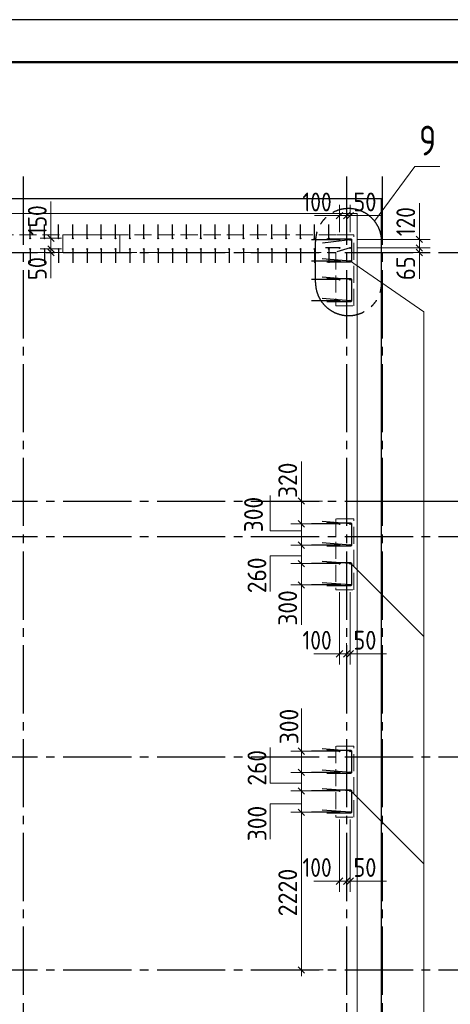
# Model space of a CAD drawing. Header units: millimetres. Extents: x 0 to 50400, y 0 to 35640.
# Tile 12 of 13: x 35468 to 41523, y 21778 to 35640. Entities that reach past the tile are written whole.
import ezdxf

# ---------------------------------------------------------------- set-up
doc = ezdxf.new("R2010")
doc.units = ezdxf.units.MM
doc.linetypes.add('______2', pattern=[324, 240, -84])
doc.linetypes.add('______5', pattern=[1320, 960, -120, 120, -120])
for name, color, linetype, lineweight in [('Standard', 7, 'Continuous', 25), ('Выпуски арматуры Г-обр.', 52, 'Continuous', 25), ('Выпуски арматуры П-обр. равн.', 52, 'Continuous', 25), ('ЖБ Пилон', 7, 'Continuous', 35), ('ЖБ Плита Фундамента верхний уровень', 7, 'Continuous', 35), ('ЖБ Стена верхний уровень', 7, 'Continuous', 35), ('Позиционная метка номер позиции', 7, 'Continuous', 13), ('Размерная линия_ общее', 7, 'Continuous', 13)]:
    doc.layers.add(name, color=color, linetype=linetype, lineweight=lineweight)
doc.layers.add('Оси', color=7, linetype='______5', lineweight=13, true_color=0x656565)
doc.styles.add('ISOCPEUR', font='txt')

msp = doc.modelspace()

# ---------------------------------------------------------------- linework, layer by layer
at = {"layer": 'Standard', "color": 7, "linetype": 'Continuous', "lineweight": 13, "transparency": 33554687}
for q in [(40458, 32804), (41378, 33571)]:
    msp.add_line((41026, 33571), q, dxfattribs=at)
at = {"layer": 'Standard', "color": 7, "linetype": '______5', "lineweight": -3, "transparency": 33554687}
for p, q in [((39627, 31939), (39627, 32516)), ((40558, 31939), (40558, 32516))]:
    msp.add_line(p, q, dxfattribs=at)
at = {"layer": 'Standard', "color": 7, "linetype": 'Continuous', "lineweight": 25, "transparency": 33554687}
msp.add_lwpolyline([(0, 0), (50400, 0), (50400, 35640), (0, 35640), (0, 0)], close=True, dxfattribs=at)
at = {"layer": 'Standard', "color": 7, "linetype": 'Continuous', "lineweight": 50, "transparency": 33554687}
msp.add_lwpolyline([(2400, 35040), (49800, 35040), (49800, 600), (2400, 600), (2400, 35040)], close=True, dxfattribs=at)
at = {"layer": 'Standard', "color": 254, "linetype": 'Continuous', "lineweight": -3, "true_color": 0xc4c4ff, "transparency": 33554687}
msp.add_lwpolyline([(7826, 10212), (40555, 10212), (40555, 33117), (7826, 33117), (7826, 10212)], dxfattribs=at)
at = {"layer": 'Standard', "color": 7, "linetype": '______5', "lineweight": -3, "transparency": 33554687}
for centre, start, end in [((40093, 32516), 0, 180), ((40093, 31939), 180, 0)]:
    msp.add_arc(centre, 465, start, end, dxfattribs=at)
at = {"layer": 'Выпуски арматуры Г-обр.', "color": 253, "linetype": 'Continuous', "lineweight": 25, "true_color": 0xa0a0a0, "transparency": 33554687}
for p, q in [((35615, 32562), (35615, 32757)), ((35815, 32562), (35815, 32757)), ((36015, 32562), (36015, 32757)), ((36215, 32562), (36215, 32757)), ((36415, 32562), (36415, 32757)), ((36615, 32562), (36615, 32757)), ((36815, 32562), (36815, 32757)), ((37015, 32562), (37015, 32757)), ((37215, 32562), (37215, 32757)), ((37415, 32562), (37415, 32757)), ((37615, 32562), (37615, 32757)), ((37815, 32562), (37815, 32757)), ((38015, 32562), (38015, 32757)), ((38215, 32562), (38215, 32757)), ((38415, 32562), (38415, 32757)), ((38615, 32562), (38615, 32757)), ((38815, 32562), (38815, 32757)), ((39015, 32562), (39015, 32757)), ((39215, 32562), (39215, 32757)), ((39415, 32562), (39415, 32757)), ((39615, 32562), (39615, 32757)), ((39815, 32562), (39815, 32757)), ((39965, 32542), (39571, 32542)), ((40115, 32542), (39724, 32492)), ((35615, 32412), (35615, 32217)), ((35815, 32412), (35815, 32217)), ((36015, 32412), (36015, 32217)), ((36215, 32412), (36215, 32217)), ((36415, 32412), (36415, 32217)), ((36615, 32412), (36615, 32217)), ((36815, 32412), (36815, 32217)), ((37015, 32412), (37015, 32217)), ((37215, 32412), (37215, 32217)), ((37415, 32412), (37415, 32217)), ((37615, 32412), (37615, 32217)), ((37815, 32412), (37815, 32217)), ((38015, 32412), (38015, 32217)), ((38215, 32412), (38215, 32217)), ((38415, 32412), (38415, 32217)), ((38615, 32412), (38615, 32217)), ((38815, 32412), (38815, 32217)), ((39015, 32412), (39015, 32217)), ((39215, 32412), (39215, 32217)), ((39415, 32412), (39415, 32217)), ((39615, 32412), (39615, 32217)), ((39965, 32427), (39770, 32427)), ((39815, 32412), (39815, 32217)), ((40115, 32427), (39929, 32370)), ((39965, 32242), (39571, 32242)), ((40115, 32242), (39722, 32273)), ((39965, 31982), (39571, 31982)), ((40115, 31982), (39722, 32013)), ((39965, 31682), (39571, 31682)), ((40115, 31682), (39722, 31713)), ((40115, 28542), (39722, 28573)), ((39965, 28542), (39571, 28542)), ((39965, 28242), (39571, 28242)), ((40115, 28242), (39722, 28273)), ((40115, 27982), (39722, 28013)), ((39965, 27982), (39571, 27982)), ((39965, 27682), (39571, 27682)), ((40115, 27682), (39722, 27713)), ((40115, 25342), (39722, 25373)), ((39965, 25342), (39571, 25342)), ((39965, 25042), (39571, 25042)), ((40115, 25042), (39722, 25073)), ((39965, 24782), (39571, 24782)), ((40115, 24782), (39722, 24813)), ((39965, 24482), (39571, 24482)), ((40115, 24482), (39722, 24513))]:
    msp.add_line(p, q, dxfattribs=at)
at = {"layer": 'Выпуски арматуры Г-обр.', "color": 7, "linetype": 'Continuous', "lineweight": 25, "transparency": 33554687}
for centre, radius in [((35615, 32562), 6), ((35815, 32562), 6), ((36015, 32562), 6), ((36215, 32562), 6), ((36415, 32562), 6), ((36615, 32562), 6), ((36815, 32562), 6), ((37015, 32562), 6), ((37215, 32562), 6), ((37415, 32562), 6), ((37615, 32562), 6), ((37815, 32562), 6), ((38015, 32562), 6), ((38215, 32562), 6), ((38415, 32562), 6), ((38615, 32562), 6), ((38815, 32562), 6), ((39015, 32562), 6), ((39215, 32562), 6), ((39415, 32562), 6), ((39615, 32562), 6), ((39815, 32562), 6), ((39965, 32542), 8), ((40115, 32542), 8), ((35615, 32412), 6), ((35815, 32412), 6), ((36015, 32412), 6), ((36215, 32412), 6), ((36415, 32412), 6), ((36615, 32412), 6), ((36815, 32412), 6), ((37015, 32412), 6), ((37215, 32412), 6), ((37415, 32412), 6), ((37615, 32412), 6), ((37815, 32412), 6), ((38015, 32412), 6), ((38215, 32412), 6), ((38415, 32412), 6), ((38615, 32412), 6), ((38815, 32412), 6), ((39015, 32412), 6), ((39215, 32412), 6), ((39415, 32412), 6), ((39615, 32412), 6), ((39815, 32412), 6), ((39965, 32427), 6), ((40115, 32427), 6), ((39965, 32242), 8), ((40115, 32242), 8), ((39965, 31982), 8), ((40115, 31982), 8), ((39965, 31682), 8), ((40115, 31682), 8), ((39965, 28542), 8), ((40115, 28542), 8), ((39965, 28242), 8), ((40115, 28242), 8), ((39965, 27982), 8), ((40115, 27982), 8), ((39965, 27682), 8), ((40115, 27682), 8), ((39965, 25342), 8), ((40115, 25342), 8), ((39965, 25042), 8), ((40115, 25042), 8), ((39965, 24782), 8), ((40115, 24782), 8), ((39965, 24482), 8), ((40115, 24482), 8)]:
    msp.add_circle(centre, radius, dxfattribs=at)
at = {"layer": 'Выпуски арматуры П-обр. равн.', "color": 253, "linetype": 'Continuous', "lineweight": 25, "true_color": 0xa0a0a0, "transparency": 33554687}
for points in [[(39786, 32556), (40117, 32556), (40121, 32556), (40124, 32555), (40128, 32553), (40130, 32551), (40133, 32548), (40134, 32545), (40136, 32541), (40136, 32538), (40136, 32247), (40136, 32244), (40134, 32240), (40133, 32237), (40130, 32234), (40128, 32232), (40124, 32230), (40121, 32229), (40117, 32228), (39786, 32228)], [(39786, 31996), (40117, 31996), (40121, 31996), (40124, 31995), (40128, 31993), (40130, 31991), (40133, 31988), (40134, 31985), (40136, 31981), (40136, 31978), (40136, 31687), (40136, 31684), (40134, 31680), (40133, 31677), (40130, 31674), (40128, 31672), (40124, 31670), (40121, 31669), (40117, 31668), (39786, 31668)], [(39786, 28556), (40117, 28556), (40121, 28556), (40124, 28555), (40128, 28553), (40130, 28551), (40133, 28548), (40134, 28545), (40136, 28541), (40136, 28538), (40136, 28247), (40136, 28244), (40134, 28240), (40133, 28237), (40130, 28234), (40128, 28232), (40124, 28230), (40121, 28229), (40117, 28228), (39786, 28228)], [(39786, 27996), (40117, 27996), (40121, 27996), (40124, 27995), (40128, 27993), (40130, 27991), (40133, 27988), (40134, 27985), (40136, 27981), (40136, 27978), (40136, 27687), (40136, 27684), (40134, 27680), (40133, 27677), (40130, 27674), (40128, 27672), (40124, 27670), (40121, 27669), (40117, 27668), (39786, 27668)], [(39786, 25356), (40117, 25356), (40121, 25356), (40124, 25355), (40128, 25353), (40130, 25351), (40133, 25348), (40134, 25345), (40136, 25341), (40136, 25338), (40136, 25047), (40136, 25044), (40134, 25040), (40133, 25037), (40130, 25034), (40128, 25032), (40124, 25030), (40121, 25029), (40117, 25028), (39786, 25028)], [(39786, 24796), (40117, 24796), (40121, 24796), (40124, 24795), (40128, 24793), (40130, 24791), (40133, 24788), (40134, 24785), (40136, 24781), (40136, 24778), (40136, 24487), (40136, 24484), (40134, 24480), (40133, 24477), (40130, 24474), (40128, 24472), (40124, 24470), (40121, 24469), (40117, 24468), (39786, 24468)]]:
    msp.add_lwpolyline(points, dxfattribs=at)
at = {"layer": 'ЖБ Пилон', "color": 250, "linetype": '______2', "lineweight": 13, "true_color": 0x3b3b3b, "transparency": 33554687}
for p, q in [((40165, 28612), (39915, 28612)), ((39915, 28612), (39915, 27612)), ((40165, 27612), (40165, 28612)), ((39915, 27612), (40165, 27612)), ((40165, 25412), (39915, 25412)), ((39915, 25412), (39915, 24412)), ((40165, 24412), (40165, 25412)), ((39915, 24412), (40165, 24412))]:
    msp.add_line(p, q, dxfattribs=at)
at = {"layer": 'ЖБ Плита Фундамента верхний уровень', "color": 8, "linetype": 'Continuous', "lineweight": 18, "transparency": 33554687}
for p, q in [((40215, 32912), (8715, 32912)), ((40215, 10012), (40215, 32912))]:
    msp.add_line(p, q, dxfattribs=at)
at = {"layer": 'ЖБ Стена верхний уровень', "color": 250, "linetype": '______2', "lineweight": 13, "true_color": 0x3b3b3b, "transparency": 33554687}
for p, q in [((39915, 32612), (29878, 32612)), ((36875, 32612), (36075, 32612)), ((36075, 32612), (36075, 32362)), ((36875, 32362), (36875, 32612)), ((40165, 32612), (39915, 32612)), ((40165, 31612), (40165, 32612)), ((27878, 32362), (36075, 32362)), ((36875, 32362), (39915, 32362)), ((39915, 32362), (39915, 31612)), ((39915, 31612), (40165, 31612))]:
    msp.add_line(p, q, dxfattribs=at)
at = {"layer": 'Оси', "color": 8, "linetype": '______5', "lineweight": -3, "transparency": 33554687}
for p, q in [((35515, 33432), (35515, 8317)), ((40065, 33432), (40065, 8317)), ((40565, 33432), (40565, 8317)), ((8359, 32362), (42964, 32362)), ((8359, 28862), (42964, 28862)), ((8359, 28362), (42964, 28362)), ((8359, 25262), (42964, 25262)), ((8359, 22262), (42964, 22262))]:
    msp.add_line(p, q, dxfattribs=at)
at = {"layer": 'Оси', "color": 7, "linetype": 'Continuous', "lineweight": 25, "transparency": 33554687}
msp.add_lwpolyline([(40928, 28862), (42928, 28862), (43163, 29097)], dxfattribs=at)
at = {"layer": 'Позиционная метка номер позиции', "color": 7, "linetype": 'Continuous', "lineweight": 13, "transparency": 33554687}
for p, q in [((35907, 32612), (35907, 33082)), ((41089, 32547), (41089, 33057)), ((39965, 32882), (39615, 32882)), ((40115, 32882), (40565, 32882)), ((35907, 32362), (35907, 32002)), ((41089, 32362), (41089, 31992)), ((39429, 28862), (39429, 29422)), ((38989, 28442), (38989, 28942)), ((39429, 28442), (38989, 28442)), ((39429, 28092), (38989, 28092)), ((38989, 27592), (38989, 28092)), ((39429, 27682), (39429, 27122)), ((39965, 26712), (39605, 26712)), ((40115, 26712), (40625, 26712)), ((39429, 25342), (39429, 25942)), ((38989, 24892), (38989, 25392)), ((39429, 24892), (38989, 24892)), ((39429, 24602), (38989, 24602)), ((38989, 24102), (38989, 24602)), ((39965, 23512), (39605, 23512)), ((40115, 23512), (40625, 23512))]:
    msp.add_line(p, q, dxfattribs=at)
for points in [[(41150, 26955), (41150, 31525), (40107, 32248)], [(40123, 27982), (41150, 26955), (41150, 23069)], [(40123, 24782), (41150, 23755), (41150, 19505)]]:
    msp.add_lwpolyline(points, dxfattribs=at)
at = {"layer": 'Размерная линия_ общее', "color": 7, "linetype": 'Continuous', "lineweight": 13, "transparency": 33554687}
for p, q in [((39965, 32882), (39965, 33032)), ((40065, 32882), (40065, 33032)), ((40115, 32882), (40115, 33032)), ((39965, 32882), (39875, 32882)), ((39965, 32882), (39965, 32732)), ((39965, 32882), (39965, 32647)), ((40065, 32882), (39965, 32882)), ((40065, 32882), (40065, 32732)), ((40065, 32882), (40065, 32882)), ((40115, 32882), (40065, 32882)), ((40115, 32882), (40115, 32732)), ((40115, 32882), (40115, 32647)), ((40115, 32882), (40205, 32882)), ((35907, 32562), (35907, 32652)), ((41089, 32547), (41089, 32637)), ((35907, 32562), (35757, 32562)), ((35907, 32562), (36057, 32562)), ((35907, 32412), (35907, 32562)), ((41089, 32547), (40939, 32547)), ((41089, 32547), (41239, 32547)), ((41089, 32427), (41089, 32547)), ((35907, 32412), (35757, 32412)), ((35907, 32362), (35757, 32362)), ((35907, 32412), (36057, 32412)), ((35907, 32362), (35907, 32412)), ((35907, 32362), (36057, 32362)), ((35907, 32362), (35907, 32272)), ((41089, 32427), (40939, 32427)), ((41089, 32362), (40939, 32362)), ((41089, 32427), (41239, 32427)), ((41089, 32362), (41089, 32427)), ((41089, 32362), (41239, 32362)), ((41089, 32362), (41089, 32272)), ((39429, 28862), (39279, 28862)), ((39429, 28862), (39429, 28952)), ((39429, 28862), (39579, 28862)), ((39429, 28862), (39728, 28862)), ((39429, 28542), (39429, 28862)), ((39429, 28542), (39279, 28542)), ((39429, 28542), (39579, 28542)), ((39429, 28542), (39865, 28542)), ((39429, 28242), (39429, 28542)), ((39429, 28242), (39279, 28242)), ((39429, 28242), (39579, 28242)), ((39429, 28242), (39865, 28242)), ((39429, 27982), (39429, 28242)), ((39429, 27982), (39279, 27982)), ((39429, 27982), (39579, 27982)), ((39429, 27982), (39865, 27982)), ((39429, 27682), (39429, 27982)), ((39429, 27682), (39279, 27682)), ((39429, 27682), (39579, 27682)), ((39429, 27682), (39865, 27682)), ((39429, 27682), (39429, 27592)), ((39965, 26712), (39965, 26862)), ((40065, 26712), (40065, 26862)), ((40115, 26712), (40115, 26862)), ((39965, 26712), (39875, 26712)), ((39965, 26712), (39965, 26562)), ((39965, 26712), (40065, 26712)), ((40065, 26712), (40065, 26562)), ((40065, 26712), (40065, 26712)), ((40065, 26712), (40115, 26712)), ((40115, 26712), (40115, 26562)), ((40115, 26712), (40205, 26712)), ((39429, 25342), (39429, 25432)), ((39429, 25342), (39279, 25342)), ((39429, 25342), (39579, 25342)), ((39429, 25342), (39865, 25342)), ((39429, 25042), (39429, 25342)), ((39429, 25042), (39279, 25042)), ((39429, 25042), (39579, 25042)), ((39429, 25042), (39865, 25042)), ((39429, 24782), (39429, 25042)), ((39429, 24782), (39279, 24782)), ((39429, 24782), (39579, 24782)), ((39429, 24782), (39865, 24782)), ((39429, 24482), (39429, 24782)), ((39429, 24482), (39279, 24482)), ((39429, 24482), (39579, 24482)), ((39429, 24482), (39865, 24482)), ((39965, 23512), (39965, 23662)), ((40065, 23512), (40065, 23662)), ((40115, 23512), (40115, 23662)), ((39965, 23512), (39875, 23512)), ((39965, 23512), (39965, 23362)), ((39965, 23512), (40065, 23512)), ((40065, 23512), (40065, 23362)), ((40065, 23512), (40065, 23512)), ((40065, 23512), (40115, 23512)), ((40115, 23512), (40115, 23362)), ((40115, 23512), (40205, 23512)), ((39429, 22262), (39279, 22262)), ((39429, 22262), (39579, 22262)), ((39429, 22262), (39737, 22262)), ((39429, 22262), (39429, 22172))]:
    msp.add_line(p, q, dxfattribs=at)
at = {"layer": 'Размерная линия_ общее', "color": 7, "linetype": 'Continuous', "lineweight": 25, "transparency": 33554687}
for p, q in [((40010, 32927), (39920, 32837)), ((40110, 32927), (40020, 32837)), ((40160, 32927), (40070, 32837)), ((35952, 32517), (35862, 32607)), ((41134, 32502), (41044, 32592)), ((35952, 32367), (35862, 32457)), ((41134, 32382), (41044, 32472)), ((35952, 32317), (35862, 32407)), ((41134, 32317), (41044, 32407)), ((39474, 28817), (39384, 28907)), ((39474, 28497), (39384, 28587)), ((39474, 28197), (39384, 28287)), ((39474, 27937), (39384, 28027)), ((39474, 27637), (39384, 27727)), ((39920, 26667), (40010, 26757)), ((40020, 26667), (40110, 26757)), ((40070, 26667), (40160, 26757)), ((39474, 25297), (39384, 25387)), ((39474, 24997), (39384, 25087)), ((39474, 24737), (39384, 24827)), ((39474, 24437), (39384, 24527)), ((39920, 23467), (40010, 23557)), ((40020, 23467), (40110, 23557)), ((40070, 23467), (40160, 23557)), ((39474, 22217), (39384, 22307))]:
    msp.add_line(p, q, dxfattribs=at)
at = {"layer": 'Размерная линия_ общее', "color": 7, "linetype": 'Continuous', "lineweight": 13, "transparency": 33554687}
for points in [[(41089, 32547), (41069, 32547), (41069, 32547), (40215, 32547)], [(41089, 32427), (41069, 32427), (41069, 32427), (40215, 32427)], [(41089, 32362), (41069, 32362), (41069, 32362), (40542, 32362)], [(39965, 26712), (39965, 26732), (39965, 26732), (39965, 27186), (39965, 27186), (39965, 27582)], [(40115, 26712), (40115, 26732), (40115, 26732), (40115, 27307), (40115, 27307), (40115, 27582)], [(39429, 22262), (39429, 22938), (39429, 22938), (39429, 24482)], [(39965, 23512), (39965, 23532), (39965, 23532), (39965, 24149), (39965, 24149), (39965, 24382)], [(40115, 23512), (40115, 23532), (40115, 23532), (40115, 24314), (40115, 24314), (40115, 24382)]]:
    msp.add_lwpolyline(points, dxfattribs=at)

# ---------------------------------------------------------------- texts
at = {"layer": 'Standard', "color": 7, "linetype": 'Continuous', "lineweight": 35, "transparency": 33554687, "insert": (41084, 33728), "char_height": 420, "width": 456.97, "attachment_point": 7, "style": 'ISOCPEUR'}
msp.add_mtext('\\W0.78;9', dxfattribs=at)
at = {"layer": 'Размерная линия_ общее', "color": 7, "linetype": 'Continuous', "lineweight": 25, "transparency": 33554687, "char_height": 264, "attachment_point": 7, "style": 'ISOCPEUR'}
for s, insert, width in [('\\W0.83;100', (39445, 32942), 610.28), ('\\W0.87;50', (40160, 32942), 484.72), ('\\W0.83;100', (39445, 26772), 610.28), ('\\W0.87;50', (40160, 26772), 484.72), ('\\W0.83;100', (39445, 23572), 610.28), ('\\W0.87;50', (40160, 23572), 484.72)]:
    msp.add_mtext(s, dxfattribs=dict(at, insert=insert, width=width))
at = {"layer": 'Размерная линия_ общее', "color": 7, "linetype": 'Continuous', "lineweight": 25, "transparency": 33554687, "char_height": 264, "attachment_point": 7, "rotation": 90, "style": 'ISOCPEUR'}
for s, insert, width in [('\\W0.83;150', (35847, 32607), 610.29), ('\\W0.83;120', (41029, 32592), 610.29), ('\\W0.87;50', (35847, 31974), 484.71), ('\\W0.87;65', (41029, 31974), 484.71), ('\\W0.91;320', (39369, 28907), 674.38), ('\\W0.91;300', (38888, 28424), 674.38), ('\\W0.91;260', (38936, 27566), 674.39), ('\\W0.91;300', (39369, 27109), 674.39), ('\\W0.91;300', (39387, 25440), 674.38), ('\\W0.91;260', (38936, 24856), 674.39), ('\\W0.91;300', (38939, 24074), 674.39), ('\\W0.93;2220', (39369, 23016), 861.7)]:
    msp.add_mtext(s, dxfattribs=dict(at, insert=insert, width=width))

doc.saveas('drawing.dxf')
